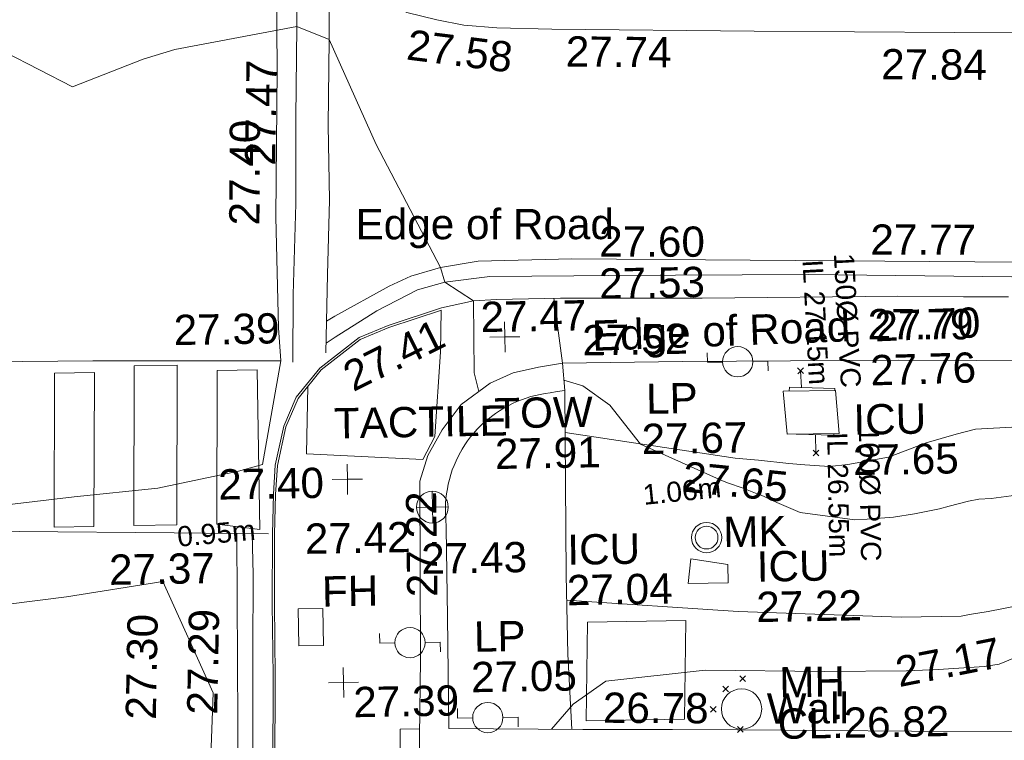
# Model space of a CAD drawing. Header units: millimetres. Extents: x -290717 to 520720, y -88450 to 287762.
# Tile 224 of 256: x -6642 to 5563, y 48334 to 57264. Entities that reach past the tile are written whole.
import ezdxf

# ---------------------------------------------------------------- set-up
doc = ezdxf.new("R2010")
doc.units = ezdxf.units.MM
for name, pattern in [('IMPORT-UG_DRAINAGE_UNIDENTIFIED_QLB2 _2_', [2700, 1500, -300, 0, -250, 150, -300, 0, -200]), ('IMPORT-UG_ELEC_LV_QLB2 _2_', [2700, 1500, -300, 0, -250, 150, -300, 0, -200]), ('IMPORT-UG_ELEC_STREET LIGHTING_QLB2 _2_', [2700, 1500, -300, 0, -250, 150, -300, 0, -200]), ('IMPORT-UG_UNIDENTIFIED_QLA _2_', [2350, 1500, -300, 0, -50, 150, -300, 0, -50])]:
    doc.linetypes.add(name, pattern=pattern)
for name, color, linetype, lineweight, true_color in [('00_TOPO_FIREHYDRANT', 5, 'Continuous', 9, 0x0000ff), ('00_TOPO_FURN_LAMP_POST', 7, 'Continuous', 9, 0x666666), ('00_TOPO_FURN_MARKER_POST', 7, 'Continuous', 9, 0x666666), ('00_TOPO_KERB_BOTTOM', 1, 'Continuous', 9, 0xff0000), ('00_TOPO_KERB_TOP', 7, 'Continuous', 9, 0xa500a5), ('00_TOPO_LEVEL_SPOT', 7, 'Continuous', 9, 0x666666), ('00_TOPO_ROAD_MARKING_WHITE_CONTINUOUS', 7, 'Continuous', 9, 0x999999), ('00_TOPO_ROAD_MARKING_WHITE_DASH', 7, 'Continuous', 9, 0x999999), ('00_TOPO_ROAD_MARKING_YELLOW_CONTINUOUS', 40, 'Continuous', 9, 0xffbf00), ('00_TOPO_SERV_IC', 5, 'Continuous', 9, 0x0000ff), ('00_TOPO_SERV_MH', 7, 'Continuous', 9, 0x666666), ('00_TOPO_TOP_OF_WALL', 7, 'Continuous', 9, 0x666666), ('00_TOPO_WALL', 7, 'Continuous', 9, 0x7c00a5), ('00_UAV_FORM_LINES', 7, 'Continuous', 9, 0x666666), ('00_UAV_FURN_LAMP_POST', 7, 'Continuous', 9, 0xa50000), ('00_UAV_ROAD_MARKING_YELLOW_CONTINUOUS', 40, 'Continuous', 9, 0xffbf00), ('00_UAV_SLOPE_BOTTOM', 30, 'Continuous', 9, 0xff7f00), ('00_UAV_SLOPE_TOP', 40, 'Continuous', 9, 0xffbf00), ('00_UAV_WALL', 7, 'Continuous', 9, 0x7c00a5), ('01_DTM_CONTOUR_MJR', 7, 'Continuous', 9, 0x7f3f00), ('01_DTM_CONTOUR_MNR', 7, 'Continuous', 9, 0xa5a552), ('12333-PUM-2D-U-0001-C01 - Rev2_REVIT IMPORT_dwg', 7, 'Continuous', 9, 0x767676), ('PUM-ELECTRIC-LV-QLB2', 1, 'IMPORT-UG_ELEC_LV_QLB2 _2_', 9, 0xff0000), ('PUM-UNIDENTIFIED UTILITIES-QLA', 7, 'IMPORT-UG_UNIDENTIFIED_QLA _2_', 9, 0x52a500), ('PUM-UNIDENTIFIED-QLB2', 150, 'IMPORT-UG_DRAINAGE_UNIDENTIFIED_QLB2 _2_', 9, 0x007fff)]:
    doc.layers.add(name, color=color, linetype=linetype, lineweight=lineweight, true_color=true_color)
for name, color, linetype, lineweight in [('00_TOPO_PEDASTRIAN', 7, 'Continuous', 9), ('00_TOPO_ROAD_EDGE', 7, 'Continuous', 9), ('00_TOPO_SURFACE', 7, 'Continuous', 9), ('00_TOPO_SURVEY_TEXT', 7, 'Continuous', 9), ('00_UAV_ROAD_EDGE', 7, 'Continuous', 9), ('00_UAV_SURFACE', 7, 'Continuous', 9), ('GEN-TEXT', 7, 'Continuous', 9)]:
    doc.layers.add(name, color=color, linetype=linetype, lineweight=lineweight)
doc.styles.add('Arial_1', font='arial.ttf', dxfattribs={"height": 250})
doc.styles.add('Swis721 Lt BT_2', font='swissl.ttf', dxfattribs={"height": 375})

# ---------------------------------------------------------------- blocks, each defined once
blk = doc.blocks.new('12333-PUM-2D-U-0001-C01 - Rev2_REVIT IMPORT_dwg_MSL_Lamp_Post_SYM-2077199-Site Location Plan Existing')
at = {"layer": '00_TOPO_FURN_LAMP_POST', "color": 254, "true_color": 0xcccccc, "flags": 128}
for points in [[(-500, 0), (-1000, 0), (-1000, 317)], [(500, 0), (1000, 0), (1000, -317)]]:
    blk.add_lwpolyline(points, dxfattribs=at)
at = {"layer": '00_TOPO_FURN_LAMP_POST', "color": 254, "true_color": 0xcccccc}
blk.add_circle((0, 0), 500, dxfattribs=at)
blk = doc.blocks.new('12333-PUM-2D-U-0001-C01 - Rev2_REVIT IMPORT_dwg_MM-2077200-Site Location Plan Existing')
at = {"layer": '00_TOPO_LEVEL_SPOT', "color": 254, "true_color": 0xcccccc, "flags": 128}
for points in [[(500, 0), (0, 0), (0, 500)], [(0, -500), (0, 0), (-500, 0)]]:
    blk.add_lwpolyline(points, dxfattribs=at)
blk = doc.blocks.new('12333-PUM-2D-U-0001-C01 - Rev2_REVIT IMPORT_dwg_TOW-2077202-Site Location Plan Existing')
at = {"layer": '00_TOPO_TOP_OF_WALL', "color": 254, "true_color": 0xcccccc, "flags": 128}
for points in [[(0, 525), (0, 0), (-525, 0)], [(525, 0), (0, 0), (0, -525)]]:
    blk.add_lwpolyline(points, dxfattribs=at)
at = {"layer": '00_TOPO_TOP_OF_WALL', "color": 254, "true_color": 0xcccccc}
blk.add_circle((0, 0), 525, dxfattribs=at)
blk = doc.blocks.new('12333-PUM-2D-U-0001-C01 - Rev2_REVIT IMPORT_dwg_MSL_Lamp_Post_SYM-2077240-Site Location Plan Existing')
at = {"layer": '00_TOPO_FURN_LAMP_POST', "color": 254, "true_color": 0xcccccc, "flags": 128}
for points in [[(-500, 0), (-1000, 0), (-1000, 317)], [(500, 0), (1000, 0), (1000, -317)]]:
    blk.add_lwpolyline(points, dxfattribs=at)
at = {"layer": '00_TOPO_FURN_LAMP_POST', "color": 254, "true_color": 0xcccccc}
blk.add_circle((0, 0), 500, dxfattribs=at)
blk = doc.blocks.new('12333-PUM-2D-U-0001-C01 - Rev2_REVIT IMPORT_dwg_MSL_MarkerPost_SYM-2077183-Site Location Plan Existing')
at = {"layer": '00_TOPO_FURN_MARKER_POST', "color": 254, "true_color": 0xcccccc}
for radius in [500, 375]:
    blk.add_circle((0, 0), radius, dxfattribs=at)
blk = doc.blocks.new('12333-PUM-2D-U-0001-C01 - Rev2_REVIT IMPORT_dwg_MGS62954_T2_Galway_ITM_3d_Rev1-2077680-Site Location Plan Existing')
at = {"layer": '00_TOPO_FIREHYDRANT', "color": 254, "true_color": 0xcccccc}
for p, q in [((533899643, 725604975), (533899643, 725605432)), ((533899643, 725605432), (533899948, 725605432)), ((533899948, 725605432), (533899948, 725604975)), ((533899643, 725604975), (533899948, 725604975))]:
    blk.add_line(p, q, dxfattribs=at)
at = {"layer": '00_TOPO_KERB_BOTTOM', "color": 254, "true_color": 0xcccccc, "flags": 128}
blk.add_lwpolyline([(533899263, 725602302), (533899292, 725603423), (533899316, 725604609), (533899323, 725605500), (533899339, 725606366), (533899360, 725606857), (533899390, 725607219), (533899503, 725607701), (533899664, 725608056), (533899962, 725608411), (533900458, 725608782), (533900820, 725608926), (533901485, 725609131)], dxfattribs=at)
at = {"layer": '00_TOPO_KERB_TOP', "color": 254, "true_color": 0xcccccc, "flags": 128}
blk.add_lwpolyline([(533899289, 725602301), (533899318, 725603423), (533899342, 725604609), (533899349, 725605500), (533899365, 725606365), (533899386, 725606855), (533899415, 725607215), (533899527, 725607692), (533899686, 725608041), (533899979, 725608391), (533900470, 725608758), (533900828, 725608900), (533901485, 725609103)], dxfattribs=at)
at = {"layer": '00_TOPO_PEDASTRIAN', "color": 254, "true_color": 0xcccccc}
for p, q in [((533897624, 725606499), (533897662, 725608480)), ((533898196, 725608480), (533897662, 725608480)), ((533898158, 725606499), (533898196, 725608480)), ((533896634, 725606499), (533896672, 725608404)), ((533897167, 725608404), (533896672, 725608404)), ((533897129, 725606499), (533897167, 725608404)), ((533898653, 725606499), (533898691, 725608404)), ((533899186, 725608404), (533898691, 725608404)), ((533899186, 725606423), (533899186, 725608404)), ((533897129, 725606499), (533896634, 725606499)), ((533898158, 725606499), (533897624, 725606499)), ((533899186, 725606423), (533898653, 725606499))]:
    blk.add_line(p, q, dxfattribs=at)
at = {"layer": '00_TOPO_ROAD_EDGE', "color": 254, "true_color": 0xcccccc, "flags": 128}
for points in [[(533902960, 725609226), (533902169, 725609222), (533901883, 725609212), (533901485, 725609131)], [(533902960, 725609226), (533904715, 725609196), (533907143, 725609177)]]:
    blk.add_lwpolyline(points, dxfattribs=at)
at = {"layer": '00_TOPO_ROAD_MARKING_WHITE_CONTINUOUS', "color": 254, "true_color": 0xcccccc, "flags": 128}
for points in [[(533899630, 725608490), (533899650, 725609330), (533899700, 725610450), (533899720, 725611520), (533899750, 725612650), (533899770, 725613550)], [(533894540, 725608570), (533897150, 725608550), (533899480, 725608510)], [(533899290, 725606370), (533898120, 725606400), (533896200, 725606450), (533894550, 725606470)]]:
    blk.add_lwpolyline(points, dxfattribs=at)
at = {"layer": '00_TOPO_ROAD_MARKING_WHITE_DASH', "color": 254, "true_color": 0xcccccc, "flags": 128}
blk.add_lwpolyline([(533900040, 725608600), (533900080, 725609570), (533900120, 725610490), (533900120, 725611420), (533900150, 725612480), (533900160, 725613410)], dxfattribs=at)
at = {"layer": '00_TOPO_ROAD_MARKING_YELLOW_CONTINUOUS', "color": 254, "true_color": 0xcccccc, "flags": 128}
for points in [[(533902910, 725612560), (533902230, 725612590), (533901820, 725612630), (533901490, 725612700), (533901120, 725612800), (533900640, 725613050), (533900070, 725613510)], [(533900056, 725608991), (533900160, 725609050), (533900840, 725609410), (533901110, 725609530), (533901480, 725609630), (533901950, 725609700), (533903110, 725609710)], [(533900045, 725608720), (533900160, 725608790), (533900680, 725609110), (533901190, 725609360), (533901530, 725609450), (533902090, 725609510), (533903130, 725609500)], [(533898900, 725606380), (533898890, 725605560), (533898880, 725604820), (533898870, 725604010), (533898860, 725603290), (533898850, 725602480), (533898830, 725601670), (533898820, 725600910), (533898800, 725600140), (533898800, 725599310), (533898780, 725598470), (533898760, 725597480), (533898750, 725596500)], [(533898930, 725596000), (533898940, 725597100), (533898950, 725598150), (533898980, 725599250), (533899000, 725600360), (533899010, 725601450), (533899040, 725602620), (533899050, 725603660), (533899070, 725604900), (533899090, 725605870), (533899090, 725606375)]]:
    blk.add_lwpolyline(points, dxfattribs=at)
at = {"layer": '00_TOPO_SERV_IC', "color": 254, "true_color": 0xcccccc}
for p, q in [((533905739, 725607490), (533905701, 725608023)), ((533906349, 725608023), (533905701, 725608023)), ((533906387, 725607490), (533906349, 725608023)), ((533905739, 725607490), (533906387, 725607490)), ((533904482, 725605661), (533904520, 725605966)), ((533904977, 725605889), (533904520, 725605966)), ((533904977, 725605661), (533904977, 725605889)), ((533904482, 725605661), (533904977, 725605661)), ((533903225, 725605204), (533903187, 725603984)), ((533903225, 725605204), (533904444, 725605204)), ((533904444, 725605204), (533904406, 725603984)), ((533903187, 725603984), (533904406, 725603984))]:
    blk.add_line(p, q, dxfattribs=at)
at = {"layer": '00_TOPO_SERV_MH', "color": 254, "true_color": 0xcccccc}
blk.add_circle((533905116, 725604096), 250, dxfattribs=at)
at = {"layer": '00_TOPO_SURFACE', "color": 254, "true_color": 0xcccccc, "flags": 128}
for points in [[(533899567, 725615608), (533899520, 725614820), (533899530, 725614365), (533899510, 725613160), (533899500, 725612120), (533899450, 725610290), (533899460, 725608920), (533899480, 725608510), (533899230, 725607230), (533898932, 725607150), (533897929, 725606960), (533896890, 725606871), (533895908, 725606770), (533894900, 725606640), (533894503, 725606570)], [(533902880, 725609225), (533902972, 725608420), (533904460, 725608415), (533907137, 725608383)], [(533899809, 725608189), (533899777, 725607352), (533901221, 725607256), (533901374, 725607540), (533901462, 725608588), (533901480, 725609101)], [(533893824, 725574681), (533894920, 725574620), (533895900, 725574590), (533897250, 725574550), (533897950, 725574560), (533897960, 725575910), (533898000, 725577610), (533898090, 725579450), (533898130, 725581810), (533898160, 725584140), (533898160, 725587230), (533898150, 725589910), (533898170, 725592650), (533898240, 725595020), (533898320, 725598970), (533898430, 725601500), (533898520, 725603510), (533898570, 725604410), (533897970, 725605800), (533896773, 725605631), (533895360, 725605480), (533894460, 725605350)], [(533901123, 725603920), (533900880, 725603920), (533900860, 725602195), (533900850, 725601270), (533901098, 725601270)]]:
    blk.add_lwpolyline(points, dxfattribs=at)
at = {"layer": '00_TOPO_WALL', "color": 254, "true_color": 0xcccccc, "flags": 128}
blk.add_lwpolyline([(533901695, 725603483), (533901110, 725603507), (533901149, 725604777), (533901179, 725606987), (533901283, 725607304), (533901466, 725607619), (533901706, 725607930), (533902072, 725608188), (533902359, 725608309), (533902675, 725608374), (533902972, 725608420)], dxfattribs=at)
at = {"layer": '00_UAV_FORM_LINES', "color": 254, "true_color": 0xcccccc, "flags": 128}
blk.add_lwpolyline([(533903009, 725603879), (533902976, 725604812), (533902970, 725605792), (533902994, 725608080)], dxfattribs=at)
at = {"layer": '00_UAV_ROAD_EDGE', "color": 254, "true_color": 0xcccccc, "flags": 128}
blk.add_lwpolyline([(533907143, 725609177), (533907955, 725609156), (533908513, 725609143)], dxfattribs=at)
at = {"layer": '00_UAV_ROAD_MARKING_YELLOW_CONTINUOUS', "color": 254, "true_color": 0xcccccc, "flags": 128}
for points in [[(533902910, 725612560), (533905420, 725612490), (533907905, 725612433), (533909604, 725612394)], [(533903110, 725609710), (533905318, 725609654), (533908105, 725609585), (533908600, 725609572)], [(533908561, 725609392), (533906044, 725609466), (533903566, 725609495), (533903130, 725609500)]]:
    blk.add_lwpolyline(points, dxfattribs=at)
at = {"layer": '00_UAV_SLOPE_BOTTOM', "color": 254, "true_color": 0xcccccc, "flags": 128}
blk.add_lwpolyline([(533902972, 725605484), (533905094, 725605305), (533907116, 725605201), (533907857, 725605199), (533907960, 725605216), (533908193, 725605252), (533908806, 725605358), (533909146, 725605440), (533909419, 725605463), (533909831, 725605408), (533910226, 725605341), (533911134, 725605190)], dxfattribs=at)
at = {"layer": '00_UAV_SLOPE_TOP', "color": 254, "true_color": 0xcccccc, "flags": 128}
blk.add_lwpolyline([(533910891, 725607416), (533908601, 725607533), (533908075, 725607513), (533907835, 725607455), (533907462, 725607355), (533906991, 725607186), (533906486, 725607103), (533906258, 725607081), (533905955, 725607109), (533905755, 725607126), (533905380, 725607175), (533905092, 725607206), (533902988, 725607558)], dxfattribs=at)
at = {"layer": '00_UAV_SURFACE', "color": 254, "true_color": 0xcccccc, "flags": 128}
blk.add_lwpolyline([(533919105, 725608094), (533916448, 725608166), (533915041, 725608197), (533913308, 725608235), (533910410, 725608311), (533910046, 725608319), (533907137, 725608383)], dxfattribs=at)
at = {"layer": '00_UAV_WALL', "color": 254, "true_color": 0xcccccc, "flags": 128}
blk.add_lwpolyline([(533910059, 725603731), (533907218, 725603783), (533905060, 725603837), (533904257, 725603857), (533903144, 725603875), (533901483, 725603917), (533901490, 725605300), (533901495, 725606401), (533901492, 725606523), (533901490, 725606583), (533901490, 725606644), (533901493, 725606705), (533901498, 725606766), (533901506, 725606826), (533901517, 725606886), (533901530, 725606946), (533901545, 725607004), (533901563, 725607063), (533901583, 725607120), (533901606, 725607176), (533901631, 725607232), (533901658, 725607286), (533901688, 725607340), (533901710, 725607376), (533901743, 725607427), (533901779, 725607477), (533901816, 725607525), (533901856, 725607571), (533901897, 725607616), (533901940, 725607659), (533901985, 725607700), (533902032, 725607739), (533902080, 725607776), (533902130, 725607811), (533902181, 725607844), (533902233, 725607875), (533902287, 725607904), (533902342, 725607930), (533902398, 725607954), (533902455, 725607976), (533902513, 725607995), (533902571, 725608012), (533902630, 725608026), (533902690, 725608038), (533902750, 725608047), (533902811, 725608054), (533902901, 725608070), (533902994, 725608080), (533902972, 725608420)], dxfattribs=at)
at = {"layer": '01_DTM_CONTOUR_MJR', "color": 254, "true_color": 0xcccccc, "flags": 128}
for points in [[(533901930, 725608088), (533901874, 725608319), (533901880, 725609210), (533901530, 725609450), (533901480, 725609630), (533900710, 725611170), (533900150, 725612480), (533899750, 725612650), (533898234, 725612392), (533897840, 725612276), (533896960, 725611950), (533896133, 725612394)], [(533908567, 725606686), (533908256, 725606651), (533908102, 725606644), (533907973, 725606622), (533907735, 725606564), (533907613, 725606532), (533907303, 725606475), (533907039, 725606438), (533906715, 725606420), (533906563, 725606417), (533905887, 725606516), (533905598, 725606646), (533905397, 725606744), (533905357, 725606758), (533905173, 725606835), (533905005, 725606895), (533904928, 725606928), (533903920, 725607400), (533903549, 725607887), (533903220, 725608133), (533902986, 725608208)]]:
    blk.add_lwpolyline(points, dxfattribs=at)
at = {"layer": '01_DTM_CONTOUR_MNR', "color": 254, "true_color": 0xcccccc, "flags": 128}
blk.add_lwpolyline([(533919336, 725604134), (533917951, 725604266), (533916653, 725604378), (533915401, 725604412), (533914290, 725604380), (533914026, 725604384), (533912650, 725604476), (533910172, 725604673), (533909578, 725604845), (533909408, 725604893), (533909235, 725604902), (533909027, 725604894), (533908780, 725604814), (533908509, 725604670), (533908318, 725604595), (533908131, 725604571), (533907564, 725604543), (533907167, 725604532), (533906157, 725604544), (533904674, 725604583), (533903438, 725604470), (533903030, 725604190), (533902756, 725603885)], dxfattribs=at)
at = {"xscale": 0.375, "yscale": 0.375, "zscale": 0.375}
for name, p in [('12333-PUM-2D-U-0001-C01 - Rev2_REVIT IMPORT_dwg_MM-2077200-Site Location Plan Existing', (533902262, 725608757)), ('12333-PUM-2D-U-0001-C01 - Rev2_REVIT IMPORT_dwg_MSL_Lamp_Post_SYM-2077199-Site Location Plan Existing', (533905144, 725608399)), ('12333-PUM-2D-U-0001-C01 - Rev2_REVIT IMPORT_dwg_MM-2077200-Site Location Plan Existing', (533900280, 725607027)), ('12333-PUM-2D-U-0001-C01 - Rev2_REVIT IMPORT_dwg_TOW-2077202-Site Location Plan Existing', (533901328, 725606664)), ('12333-PUM-2D-U-0001-C01 - Rev2_REVIT IMPORT_dwg_MSL_MarkerPost_SYM-2077183-Site Location Plan Existing', (533904720, 725606227)), ('12333-PUM-2D-U-0001-C01 - Rev2_REVIT IMPORT_dwg_MSL_Lamp_Post_SYM-2077199-Site Location Plan Existing', (533901021, 725604989)), ('12333-PUM-2D-U-0001-C01 - Rev2_REVIT IMPORT_dwg_MM-2077200-Site Location Plan Existing', (533900188, 725604510)), ('12333-PUM-2D-U-0001-C01 - Rev2_REVIT IMPORT_dwg_MSL_Lamp_Post_SYM-2077240-Site Location Plan Existing', (533901969, 725604044))]:
    blk.add_blockref(name, p, dxfattribs=at)
at = {"layer": '00_TOPO_FIREHYDRANT', "color": 251, "true_color": 0x666666, "insert": (533899940, 725605830), "char_height": 375, "width": 797.81, "attachment_point": 1, "line_spacing_factor": 1.005062, "style": 'Swis721 Lt BT_2'}
blk.add_mtext('FH', dxfattribs=at)
at = {"layer": '00_TOPO_FURN_LAMP_POST', "char_height": 375, "attachment_point": 1, "line_spacing_factor": 1.005062, "style": 'Swis721 Lt BT_2'}
for s, insert, width in [('LP', (533903999, 725608148), 707.59), ('27.67', (533903936, 725607650), 1495.9)]:
    blk.add_mtext(s, dxfattribs=dict(at, insert=insert, width=width))
at = {"layer": '00_TOPO_FURN_MARKER_POST', "insert": (533904927, 725606480), "char_height": 375, "width": 907.04, "attachment_point": 1, "line_spacing_factor": 1.005062, "style": 'Swis721 Lt BT_2'}
blk.add_mtext('MK', dxfattribs=at)
at = {"layer": '00_TOPO_KERB_BOTTOM', "color": 251, "true_color": 0x666666, "insert": (533897479, 725604100), "char_height": 375, "width": 1495.9, "attachment_point": 1, "rotation": 87.9162, "line_spacing_factor": 1.005062, "style": 'Swis721 Lt BT_2'}
blk.add_mtext('27.30', dxfattribs=at)
at = {"layer": '00_TOPO_KERB_TOP', "color": 251, "true_color": 0x666666, "insert": (533900211, 725608444), "char_height": 375, "width": 1495.9, "attachment_point": 1, "rotation": 25.3579, "line_spacing_factor": 1.005062, "style": 'Swis721 Lt BT_2'}
blk.add_mtext('27.41', dxfattribs=at)
at = {"layer": '00_TOPO_LEVEL_SPOT', "char_height": 375, "width": 1495.9, "attachment_point": 1, "line_spacing_factor": 1.005062, "style": 'Swis721 Lt BT_2'}
for s, insert in [('27.52', (533903222, 725608885)), ('27.42', (533899740, 725606487)), ('27.39', (533900306, 725604452))]:
    blk.add_mtext(s, dxfattribs=dict(at, insert=insert))
at = {"layer": '00_TOPO_ROAD_EDGE', "color": 251, "true_color": 0x666666, "insert": (533900440, 725610374), "char_height": 375, "width": 3746.88, "attachment_point": 1, "rotation": 359.0426, "line_spacing_factor": 1.005062, "style": 'Swis721 Lt BT_2'}
blk.add_mtext('Edge of Road', dxfattribs=at)
at = {"layer": '00_TOPO_ROAD_EDGE', "color": 251, "true_color": 0x666666, "insert": (533901966, 725609197), "char_height": 375, "width": 1495.9, "attachment_point": 1, "line_spacing_factor": 1.005062, "style": 'Swis721 Lt BT_2'}
blk.add_mtext('27.47', dxfattribs=at)
at = {"layer": '00_TOPO_ROAD_MARKING_WHITE_CONTINUOUS', "color": 251, "true_color": 0x666666, "char_height": 375, "width": 1495.9, "attachment_point": 1, "line_spacing_factor": 1.005062, "style": 'Swis721 Lt BT_2'}
for s, insert in [('27.39', (533898160, 725609102)), ('27.37', (533897307, 725606145))]:
    blk.add_mtext(s, dxfattribs=dict(at, insert=insert))
at = {"layer": '00_TOPO_ROAD_MARKING_WHITE_DASH', "color": 251, "true_color": 0x666666, "insert": (533899078, 725610940), "char_height": 375, "width": 1495.9, "attachment_point": 1, "rotation": 88.1513, "line_spacing_factor": 1.005062, "style": 'Swis721 Lt BT_2'}
blk.add_mtext('27.47', dxfattribs=at)
at = {"layer": '00_TOPO_ROAD_MARKING_YELLOW_CONTINUOUS', "color": 251, "true_color": 0x666666, "char_height": 375, "width": 1495.9, "attachment_point": 1, "line_spacing_factor": 1.005062, "style": 'Swis721 Lt BT_2'}
for s, insert, rotation in [('27.58', (533901145, 725612589), 351.8268), ('27.29', (533898241, 725604149), 87.9162)]:
    blk.add_mtext(s, dxfattribs=dict(at, insert=insert, rotation=rotation))
at = {"layer": '00_TOPO_ROAD_MARKING_YELLOW_CONTINUOUS', "color": 251, "true_color": 0x666666, "insert": (533903443, 725609585), "char_height": 375, "width": 1495.9, "attachment_point": 1, "line_spacing_factor": 1.005062, "style": 'Swis721 Lt BT_2'}
blk.add_mtext('27.53', dxfattribs=at)
at = {"layer": '00_TOPO_SERV_IC', "color": 251, "true_color": 0x666666, "char_height": 375, "attachment_point": 1, "line_spacing_factor": 1.005062, "style": 'Swis721 Lt BT_2'}
for s, insert, width in [('ICU', (533906565, 725607844), 1021.01), ('27.65', (533906551, 725607344), 1495.9), ('ICU', (533902991, 725606294), 1021.01), ('ICU', (533905335, 725606044), 1021.01), ('27.04', (533902977, 725605793), 1495.9), ('27.22', (533905321, 725605544), 1495.9)]:
    blk.add_mtext(s, dxfattribs=dict(at, insert=insert, width=width))
at = {"layer": '00_TOPO_SERV_MH', "char_height": 375, "attachment_point": 1, "line_spacing_factor": 1.005062, "style": 'Swis721 Lt BT_2'}
for s, insert, width in [('MH', (533905589, 725604605), 949.78), ('CL:26.82', (533905562, 725604091), 2440.93)]:
    blk.add_mtext(s, dxfattribs=dict(at, insert=insert, width=width))
at = {"layer": '00_TOPO_SURFACE', "color": 251, "true_color": 0x666666, "char_height": 375, "width": 1495.9, "attachment_point": 1, "line_spacing_factor": 1.005062, "style": 'Swis721 Lt BT_2'}
for s, insert, rotation in [('27.40', (533898870, 725610199), 88.6536), ('27.70', (533906845, 725608996), 1.252)]:
    blk.add_mtext(s, dxfattribs=dict(at, insert=insert, rotation=rotation))
at = {"layer": '00_TOPO_SURFACE', "color": 251, "true_color": 0x666666, "insert": (533898678, 725607178), "char_height": 375, "width": 1495.9, "attachment_point": 1, "line_spacing_factor": 1.005062, "style": 'Swis721 Lt BT_2'}
blk.add_mtext('27.40', dxfattribs=at)
at = {"layer": '00_TOPO_SURVEY_TEXT', "color": 251, "true_color": 0x666666, "insert": (533900124, 725607911), "char_height": 375, "width": 2341.21, "attachment_point": 1, "line_spacing_factor": 1.005062, "style": 'Swis721 Lt BT_2'}
blk.add_mtext('TACTILE', dxfattribs=at)
at = {"layer": '00_TOPO_TOP_OF_WALL', "char_height": 375, "attachment_point": 1, "line_spacing_factor": 1.005062, "style": 'Swis721 Lt BT_2'}
for s, insert, width in [('TOW', (533902115, 725608000), 1343.94), ('27.91', (533902115, 725607497), 1495.9)]:
    blk.add_mtext(s, dxfattribs=dict(at, insert=insert, width=width))
at = {"layer": '00_TOPO_WALL', "color": 251, "true_color": 0x666666, "insert": (533901179, 725606214), "char_height": 375, "width": 1495.9, "attachment_point": 1, "line_spacing_factor": 1.005062, "style": 'Swis721 Lt BT_2'}
blk.add_mtext('27.43', dxfattribs=at)
at = {"layer": '00_UAV_FURN_LAMP_POST', "color": 251, "true_color": 0x666666, "char_height": 375, "attachment_point": 1, "line_spacing_factor": 1.005062, "style": 'Swis721 Lt BT_2'}
for s, insert, width in [('LP', (533901814, 725605237), 707.59), ('27.05', (533901771, 725604736), 1495.9)]:
    blk.add_mtext(s, dxfattribs=dict(at, insert=insert, width=width))
at = {"layer": '00_UAV_ROAD_EDGE', "color": 251, "true_color": 0x666666, "char_height": 375, "attachment_point": 1, "line_spacing_factor": 1.005062, "style": 'Swis721 Lt BT_2'}
for s, insert, width, rotation in [('Edge of Road', (533903339, 725608940), 3746.88, 1.1435), ('27.76', (533906783, 725608451), 1495.9, 0.6857)]:
    blk.add_mtext(s, dxfattribs=dict(at, insert=insert, width=width, rotation=rotation))
at = {"layer": '00_UAV_ROAD_MARKING_YELLOW_CONTINUOUS', "color": 251, "true_color": 0x666666, "char_height": 375, "width": 1495.9, "attachment_point": 1, "line_spacing_factor": 1.005062, "style": 'Swis721 Lt BT_2'}
for s, insert, rotation in [('27.74', (533903085, 725612470), 358.478), ('27.84', (533906990, 725612243), 358.6856), ('27.60', (533903456, 725610106), 358.95), ('27.77', (533906818, 725610072), 358.9175), ('27.79', (533906766, 725609025), 358.9175)]:
    blk.add_mtext(s, dxfattribs=dict(at, insert=insert, rotation=rotation))
at = {"layer": '00_UAV_SLOPE_BOTTOM', "color": 251, "true_color": 0x666666, "insert": (533907008, 725604701), "char_height": 375, "width": 1495.9, "attachment_point": 1, "rotation": 10.1412, "line_spacing_factor": 1.005062, "style": 'Swis721 Lt BT_2'}
blk.add_mtext('27.17', dxfattribs=at)
at = {"layer": '00_UAV_SLOPE_TOP', "color": 251, "true_color": 0x666666, "insert": (533904460, 725607178), "char_height": 375, "width": 1495.9, "attachment_point": 1, "rotation": 353.1403, "line_spacing_factor": 1.005062, "style": 'Swis721 Lt BT_2'}
blk.add_mtext('27.65', dxfattribs=at)
at = {"layer": '00_UAV_WALL', "color": 251, "true_color": 0x666666, "char_height": 375, "attachment_point": 1, "line_spacing_factor": 1.005062, "style": 'Swis721 Lt BT_2'}
for s, insert, width, rotation in [('27.22', (533900996, 725605552), 1495.9, 89.7204), ('26.78', (533903402, 725604330), 1495.9, 358.6677), ('Wall', (533905431, 725604285), 1130.24, 359.1529)]:
    blk.add_mtext(s, dxfattribs=dict(at, insert=insert, width=width, rotation=rotation))
blk = doc.blocks.new('12333-PUM-2D-U-0001-C01 - Rev2_REVIT IMPORT_dwg-1620468-Site Location Plan Existing')
at = {"layer": 'GEN-TEXT', "color": 253, "true_color": 0xaaaaaa}
for p, q in [((264805, -7616), (264876, -7545)), ((264876, -7616), (264805, -7545)), ((264978, -8637), (265049, -8566)), ((265049, -8637), (264978, -8566)), ((264022, -11419), (264093, -11348)), ((264093, -11419), (264022, -11348)), ((263809, -11542), (263880, -11471)), ((263880, -11542), (263809, -11471)), ((263649, -11791), (263720, -11720)), ((263720, -11791), (263649, -11720)), ((263981, -12047), (264052, -11976)), ((264052, -12047), (263981, -11976))]:
    blk.add_line(p, q, dxfattribs=at)
at = {"layer": 'PUM-UNIDENTIFIED UTILITIES-QLA', "color": 9, "true_color": 0xc5e1aa}
blk.add_line((264696, -7831), (264698, -7782), dxfattribs=at)
at = {"layer": 'PUM-UNIDENTIFIED UTILITIES-QLA', "color": 9, "true_color": 0xc5e1aa, "flags": 128}
for points in [[(264698, -7782), (265262, -7808), (265261, -7831)], [(265240, -8365), (265239, -8386), (264771, -8365)]]:
    blk.add_lwpolyline(points, dxfattribs=at)
at = {"layer": 'PUM-UNIDENTIFIED-QLB2', "color": 141, "true_color": 0xaad4ff}
for p, q in [((264848, -7789), (264840, -7580)), ((265013, -8376), (265013, -8601))]:
    blk.add_line(p, q, dxfattribs=at)
blk.add_blockref('12333-PUM-2D-U-0001-C01 - Rev2_REVIT IMPORT_dwg_MGS62954_T2_Galway_ITM_3d_Rev1-2077680-Site Location Plan Existing', (-533641080, -725615854))
at = {"layer": 'PUM-ELECTRIC-LV-QLB2', "char_height": 250, "width": 1160.03, "attachment_point": 2, "line_spacing_factor": 0.941778, "style": 'Arial_1'}
for s, insert, rotation in [('1.06m', (263334, -8919), 4.7636), ('0.95m', (257554, -9342), 4.1835)]:
    blk.add_mtext(s, dxfattribs=dict(at, insert=insert, rotation=rotation))
at = {"layer": 'PUM-UNIDENTIFIED-QLB2', "char_height": 250, "width": 1995.61, "attachment_point": 2, "line_spacing_factor": 0.941778, "style": 'Arial_1'}
for s, insert, rotation in [('150Ø PVC\\PIL 27.15m', (265558, -6962), 272.0536), ('100Ø PVC\\PIL 26.55m', (265800, -9123), 270)]:
    blk.add_mtext(s, dxfattribs=dict(at, insert=insert, rotation=rotation))

msp = doc.modelspace()

# ---------------------------------------------------------------- block references
at = {"layer": '12333-PUM-2D-U-0001-C01 - Rev2_REVIT IMPORT_dwg', "color": 254, "linetype": 'IMPORT-UG_ELEC_STREET LIGHTING_QLB2 _2_', "true_color": 0xffd4d4, "rotation": 0.9999999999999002}
msp.add_blockref('12333-PUM-2D-U-0001-C01 - Rev2_REVIT IMPORT_dwg-1620468-Site Location Plan Existing', (-261895, 55870), dxfattribs=at)

doc.saveas('drawing.dxf')
